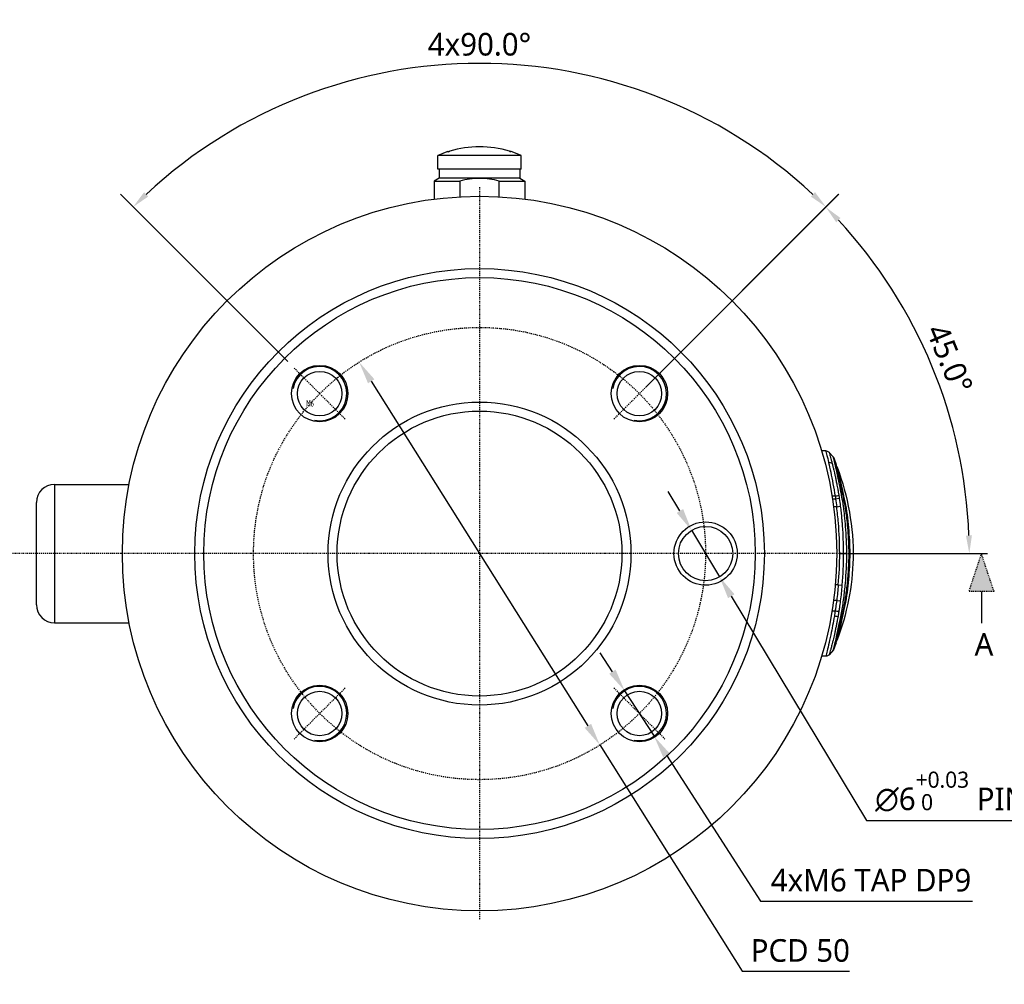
# Model space of a CAD drawing. Header units: millimetres. Extents: x 0 to 4378, y 0 to 2376.
# Tile 188 of 256: x 3464 to 3573, y 90 to 197. Entities that reach past the tile are written whole.
import ezdxf
from ezdxf.enums import TextEntityAlignment as Align

# ---------------------------------------------------------------- set-up
doc = ezdxf.new("R2010")
doc.units = ezdxf.units.MM
doc.header["$LTSCALE"] = 0.2
doc.linetypes.add('CENTER2', pattern=[1.125, 0.75, -0.125, 0.125, -0.125])
doc.linetypes.add('CENTERX2', pattern=[4, 2.5, -0.5, 0.5, -0.5])
doc.layers.add('01_Object Line', color=4, linetype='Continuous')
doc.layers.add('02_Center Line', color=1, linetype='CENTER2')
doc.layers.add('14_Mark', color=7, linetype='Continuous', true_color=0xe03c31)
doc.styles.add('Rainbow-2.5 Style', font='malgunsl.ttf')
doc.styles.get("Standard").update_dxf_attribs({"font": 'ISOCP.SHX', "bigfont": 'WHGTXT.SHX'})
doc.dimstyles.new('Rainbow-2.5 Style$2', dxfattribs={"dimtxt": 2.5, "dimasz": 2, "dimexe": 2, "dimexo": 1, "dimgap": 0.8, "dimtad": 1, "dimzin": 9, "dimdsep": 46, "dimtxsty": 'Rainbow-2.5 Style', "dimcen": 0, "dimclrd": 251, "dimclre": 251, "dimclrt": 256, "dimadec": 1, "dimazin": 0, "dimtp": 0.1, "dimtm": 0.1, "dimtfac": 0.61, "dimtmove": 0, "dimatfit": 3, "dimfxl": 1, "dimlwd": -1, "dimlwe": -1, "dimarcsym": 1})
doc.dimstyles.new('Rainbow-2.5 Style$3', dxfattribs={"dimtxt": 2.5, "dimasz": 2.5, "dimexe": 1, "dimexo": 1, "dimgap": 1, "dimtad": 1, "dimtoh": 1, "dimdsep": 46, "dimtxsty": 'Rainbow-2.5 Style', "dimcen": 0, "dimclrd": 251, "dimclre": 251, "dimclrt": 7, "dimazin": 3, "dimtp": 0.1, "dimtm": 0.1, "dimtfac": 0.71, "dimtmove": 0, "dimatfit": 3, "dimfxl": 1, "dimlwd": -1, "dimlwe": -1, "dimarcsym": 1})

# ---------------------------------------------------------------- blocks, each defined once
blk = doc.blocks.new('*D129')
at = {"color": 251, "linetype": 'ByBlock', "transparency": 16777216}
for p, q in [((3533.17, 156.26), (3554.5, 177.59)), ((3555.78, 137.88), (3570.95, 137.88))]:
    blk.add_line(p, q, dxfattribs=at)
blk.add_arc((3514.78, 137.88), 54.16, 2.1158, 42.8813, dxfattribs=at)
at = {"color": 251, "transparency": 16777216}
for points in [[(3554.23, 174.5), (3554.71, 174.96), (3553.08, 176.17)], [(3569.24, 139.88), (3568.58, 139.87), (3568.95, 137.88)]]:
    blk.add_solid(points, dxfattribs=at)
at = {"layer": 'Defpoints', "color": 0, "transparency": 16777216}
for p in [(3532.46, 155.55), (3567.1, 151.89), (3474.78, 137.88), (3554.78, 137.88), (3497.11, 120.2)]:
    blk.add_point(p, dxfattribs=at)
at = {"transparency": 16777216, "insert": (3566.76, 159.4), "char_height": 2.5, "attachment_point": 5, "rotation": 292.4985, "style": 'Rainbow-2.5 Style'}
blk.add_mtext('45.0°', dxfattribs=at)
blk = doc.blocks.new('*D130')
at = {"color": 251, "linetype": 'ByBlock', "transparency": 16777216}
for p, q in [((3529.48, 124.82), (3528.12, 126.92)), ((3530.83, 122.72), (3534.09, 117.68)), ((3535.45, 115.58), (3545.85, 99.47)), ((3545.85, 99.47), (3569.32, 99.47))]:
    blk.add_line(p, q, dxfattribs=at)
at = {"color": 251, "transparency": 16777216}
for points in [[(3529.83, 125.05), (3529.13, 124.59), (3530.83, 122.72)], [(3535.8, 115.8), (3535.1, 115.35), (3534.09, 117.68)]]:
    blk.add_solid(points, dxfattribs=at)
at = {"layer": 'Defpoints', "color": 0, "transparency": 16777216}
for p in [(3530.83, 122.72), (3534.09, 117.68)]:
    blk.add_point(p, dxfattribs=at)
at = {"color": 7, "transparency": 16777216, "insert": (3558.08, 101.76), "char_height": 2.5, "attachment_point": 5, "style": 'Rainbow-2.5 Style'}
blk.add_mtext('4xM6 TAP DP9', dxfattribs=at)
blk = doc.blocks.new('*D131')
at = {"color": 251, "linetype": 'ByBlock', "transparency": 16777216}
for p, q in [((3502.81, 156.92), (3526.76, 118.83)), ((3528.09, 116.72), (3543.83, 91.7)), ((3543.83, 91.7), (3555.69, 91.7))]:
    blk.add_line(p, q, dxfattribs=at)
at = {"color": 251, "transparency": 16777216}
for points in [[(3503.16, 157.14), (3502.45, 156.7), (3501.47, 159.04)], [(3527.12, 119.06), (3526.41, 118.61), (3528.09, 116.72)]]:
    blk.add_solid(points, dxfattribs=at)
at = {"layer": 'Defpoints', "color": 0, "transparency": 16777216}
for p in [(3501.47, 159.04), (3528.09, 116.72)]:
    blk.add_point(p, dxfattribs=at)
at = {"color": 7, "transparency": 16777216, "insert": (3550.26, 93.99), "char_height": 2.5, "attachment_point": 5, "style": 'Rainbow-2.5 Style'}
blk.add_mtext('PCD 50', dxfattribs=at)
blk = doc.blocks.new('*D132')
at = {"color": 251, "linetype": 'ByBlock', "transparency": 16777216}
for p, q in [((3536.94, 142.59), (3535.65, 144.73)), ((3538.23, 140.45), (3541.33, 135.31)), ((3542.62, 133.17), (3557.57, 108.38)), ((3557.57, 108.38), (3600.48, 108.38))]:
    blk.add_line(p, q, dxfattribs=at)
at = {"color": 251, "transparency": 16777216}
for points in [[(3537.3, 142.8), (3536.59, 142.37), (3538.23, 140.45)], [(3542.98, 133.38), (3542.27, 132.95), (3541.33, 135.31)]]:
    blk.add_solid(points, dxfattribs=at)
at = {"layer": 'Defpoints', "color": 0, "transparency": 16777216}
for p in [(3538.23, 140.45), (3541.33, 135.31)]:
    blk.add_point(p, dxfattribs=at)
at = {"color": 7, "transparency": 16777216, "insert": (3579.53, 111.56), "char_height": 2.5, "attachment_point": 5, "style": 'Rainbow-2.5 Style'}
blk.add_mtext('∅6{}{\\H0.71x;\\C3;\\S+0.03^  0;}{{}} PIN HOLE DP5.5mm', dxfattribs=at)
blk = doc.blocks.new('A$Cececa3ea')
for p, q in [((4.6, 44), (-4.6, 44)), ((-4.6, 42.5), (-4.6, 44)), ((-3.51, 44.43), (-3.51, 44.41)), ((-3.5, 44.41), (-3.5, 44.42)), ((-3.3, 44.47), (-3.3, 44.47)), ((3.3, 44.47), (3.3, 44.47)), ((3.5, 44.42), (3.5, 44.41)), ((3.51, 44.41), (3.51, 44.43)), ((4.6, 42.5), (4.6, 44)), ((4.6, 42.5), (-4.6, 42.5)), ((-4.45, 42.5), (-4.45, 41.5)), ((4.45, 42.5), (4.45, 41.5)), ((-4.45, 41.5), (-5, 41.18)), ((4.45, 41.5), (-4.45, 41.5)), ((4.45, 41.5), (5, 41.18)), ((-5, 41.18), (-2.18, 41.18)), ((-5, 41.18), (-5, 39.18)), ((-2.18, 41.18), (-2.18, 39.44)), ((2.18, 39.44), (2.18, 41.18)), ((2.18, 41.18), (5, 41.18)), ((5, 41.18), (5, 39.18)), ((38.3, 11.35), (37.83, 11.35)), ((38.67, 11.18), (39.13, 10.65)), ((-47, 7.65), (-47, -7.65)), ((-47, 7.65), (-38.75, 7.65)), ((-49, -5.65), (-49, 5.65)), ((39.33, 6.35), (38.99, 6.35)), ((39.38, 6.03), (39.04, 6.03)), ((39.79, 6.09), (39.38, 6.03)), ((39.5, 5.18), (39.16, 5.18)), ((39.5, 5.18), (39.9, 5.23)), ((39.83, 0), (40.23, 0)), ((40.23, 0), (40.63, 0)), ((40.94, 0), (40.87, 0)), ((39.68, -3.46), (39.35, -3.46)), ((39.68, -3.46), (40.08, -3.49)), ((39.5, -5.18), (39.16, -5.18)), ((39.5, -5.18), (39.9, -5.23)), ((39.32, -6.35), (38.99, -6.35)), ((-47, -7.65), (-38.75, -7.65)), ((39.13, -10.65), (38.67, -11.18)), ((38.3, -11.35), (37.83, -11.35))]:
    blk.add_line(p, q)
for centre, radius in [((0, 0), 39.5), ((0, 0), 31.5), ((0, 0), 30.5), ((-17.68, 17.68), 3.12), ((17.68, 17.68), 3.12), ((-17.68, 17.68), 2.46), ((17.68, 17.68), 2.46), ((0, 0), 16.75), ((0, 0), 15.75), ((25, 0), 3.5), ((25, 0), 3), ((-17.68, -17.68), 3.12), ((-17.68, -17.68), 2.46), ((17.68, -17.68), 3.12), ((17.68, -17.68), 2.46)]:
    blk.add_circle(centre, radius)
for centre, radius, start, end in [((0, 33.92), 11.05, 72.614, 107.386), ((0, 33.92), 11.05, 72.614, 107.386), ((0, 33.92), 11.08, 108.486, 114.5295), ((-3.51, 44.42), 0.01, 0, 108.486), ((3.51, 44.42), 0.01, 71.514, 180), ((0, 33.92), 11.08, 65.4705, 71.514), ((-47, 5.65), 2, 90, 180), ((-47, -5.65), 2, 180, 270)]:
    blk.add_arc(centre, radius, start, end)
for centre, major_axis, ratio, start_param, end_param in [((-3.51, 44.4), (0.00948, 0.00317), 0.998903, 0.833895, 1.570796), ((3.51, 44.4), (0.00915, 0.00402), 0.99907, 0.834815, 1.570796), ((38.61, 9.68), (0.485, 0.122), 0.728844, 0.471212, 1.389222), ((39.33, 6.35), (0.491, 0.092), 0.00058, 4.712202, 5.704927), ((-33.23, -30.37), (-67.92, -47.88), 0.56241, 2.699073, 2.762961), ((39.32, -6.35), (-0.492, 0.091), 0.000115, 3.720023, 4.712342), ((39.24, -6.84), (0.492, -0.091), 0.10679, 4.732159, 5.729656)]:
    blk.add_ellipse(centre, major_axis=major_axis, ratio=ratio, start_param=start_param, end_param=end_param)
for points, knots in [([(-3.3, 44.47), (-3.37, 44.45), (-3.45, 44.43), (-3.48, 44.42), (-3.5, 44.41), (-3.5, 44.41), (-3.51, 44.41), (-3.51, 44.41), (-3.51, 44.41), (-3.51, 44.41)], [0, 0, 0, 0, 0.673247, 0.673247, 0.673247, 0.882394, 0.882394, 0.882394, 1, 1, 1, 1]), ([(-3.51, 44.41), (-3.51, 44.41), (-3.51, 44.41), (-3.51, 44.41), (-3.5, 44.41), (-3.49, 44.42), (-3.49, 44.42), (-3.47, 44.42), (-3.45, 44.42), (-3.42, 44.43), (-3.4, 44.44), (-3.36, 44.45), (-3.34, 44.46), (-3.31, 44.47), (-3.31, 44.47), (-3.3, 44.47)], [0.00324294, 0.00324294, 0.00324294, 0.00324294, 0.00455618, 0.00455618, 0.00745588, 0.00745588, 0.01232488, 0.01232488, 0.01834915, 0.01834915, 0.02500498, 0.02500498, 0.03205159, 0.03205159, 0.03373973, 0.03373973, 0.03373973, 0.03373973]), ([(3.3, 44.47), (3.33, 44.46), (3.35, 44.45), (3.39, 44.44), (3.41, 44.44), (3.45, 44.43), (3.47, 44.42), (3.49, 44.42), (3.5, 44.41), (3.51, 44.41), (3.51, 44.41), (3.51, 44.41)], [0, 0, 0, 0, 0.00721459, 0.00721459, 0.01426948, 0.01426948, 0.02133666, 0.02133666, 0.02804947, 0.02804947, 0.03045735, 0.03045735, 0.03045735, 0.03045735]), ([(2.18, 41.18), (1.83, 41.27), (1.47, 41.34), (0.74, 41.44), (0.37, 41.47), (-0.37, 41.47), (-0.73, 41.44), (-1.46, 41.35), (-1.82, 41.27), (-2.18, 41.18)], [0, 0, 0, 0, 0.25, 0.25, 0.5, 0.5, 0.75, 0.75, 1, 1, 1, 1]), ([(38.3, 11.35), (38.3, 11.35), (38.3, 11.33), (38.31, 11.29), (38.35, 11.13), (38.47, 10.69), (38.61, 10.05)], [36.793294, 36.793294, 36.793294, 36.793294, 37.588325, 37.588325, 37.588325, 40.54746, 40.54746, 40.54746, 40.54746]), ([(38.3, 11.35), (38.32, 11.35), (38.34, 11.35), (38.42, 11.34), (38.48, 11.32), (38.57, 11.27), (38.61, 11.24), (38.66, 11.19), (38.67, 11.19), (38.67, 11.18)], [0, 0, 0, 0, 0.00734232, 0.00734232, 0.02355123, 0.02355123, 0.03951141, 0.03951141, 0.0424253, 0.0424253, 0.0424253, 0.0424253]), ([(38.67, 11.18), (38.67, 11.18), (38.68, 11.17), (38.68, 11.14), (38.69, 11.13), (38.69, 11.13), (38.69, 11.12), (38.7, 11.09), (38.71, 11.04), (38.73, 10.98), (38.75, 10.92), (38.77, 10.85), (38.79, 10.76), (38.81, 10.68), (38.84, 10.59), (38.87, 10.48), (38.89, 10.38), (38.92, 10.27), (38.95, 10.15), (38.97, 10.08), (38.99, 10.02), (39.01, 9.95)], [-7.607739, -7.607739, -7.607739, -7.607739, -6.992464, -6.992464, -6.992464, -6.851735, -6.851735, -6.851735, -6.210391, -6.210391, -6.210391, -5.581077, -5.581077, -5.581077, -4.963736, -4.963736, -4.963736, -4.369309, -4.369309, -4.369309, -4.047932, -4.047932, -4.047932, -4.047932]), ([(38.61, 10.05), (38.68, 9.73), (38.76, 9.37), (38.84, 8.98), (38.93, 8.58), (39.01, 8.15), (39.09, 7.7), (39.17, 7.26), (39.25, 6.81), (39.33, 6.35)], [40.547469, 40.547469, 40.547469, 40.547469, 41.961481, 41.961481, 41.961481, 43.39093, 43.39093, 43.39093, 44.781017, 44.781017, 44.781017, 44.781017]), ([(39.01, 9.95), (39.03, 9.83), (39.06, 9.72), (39.12, 9.47), (39.15, 9.35), (39.2, 9.13), (39.22, 9.03), (39.27, 8.82), (39.3, 8.7), (39.36, 8.44), (39.39, 8.29), (39.45, 8), (39.47, 7.86), (39.52, 7.62), (39.54, 7.52), (39.58, 7.32), (39.6, 7.22), (39.63, 7.06), (39.64, 7), (39.67, 6.83), (39.69, 6.72), (39.72, 6.55), (39.73, 6.49), (39.74, 6.43)], [-4.047849, -4.047849, -4.047849, -4.047849, -3.541781, -3.541781, -3.049341, -3.049341, -2.700097, -2.700097, -2.283262, -2.283262, -1.782898, -1.782898, -1.331638, -1.331638, -1.020267, -1.020267, -0.705658, -0.705658, -0.532051, -0.532051, -0.183081, -0.183081, 0, 0, 0, 0]), ([(40.63, 0), (40.63, 0.12), (40.63, 0.24), (40.62, 0.82), (40.59, 1.36), (40.54, 2.36), (40.5, 2.85), (40.44, 3.56), (40.42, 3.76), (40.37, 4.27), (40.33, 4.59), (40.29, 4.94), (40.28, 4.98), (40.25, 5.19), (40.23, 5.35), (40.15, 5.88), (40.09, 6.2), (40.03, 6.53), (40.01, 6.63), (39.98, 6.79), (39.97, 6.84), (39.93, 7.05), (39.91, 7.19), (39.8, 7.71), (39.74, 8), (39.66, 8.41), (39.61, 8.66), (39.5, 9.15), (39.45, 9.34), (39.33, 9.86), (39.26, 10.16), (39.16, 10.55), (39.13, 10.65), (39.13, 10.65), (39.13, 10.65), (39.13, 10.65)], [-2.6883516, -2.6883516, -2.6883516, -2.6883516, -2.6790833, -2.6790833, -2.6441725, -2.6441725, -2.6116906, -2.6116906, -2.5991743, -2.5991743, -2.5794371, -2.5794371, -2.576718, -2.576718, -2.5660526, -2.5660526, -2.54293, -2.54293, -2.5345122, -2.5345122, -2.5293302, -2.5293302, -2.5169457, -2.5169457, -2.4830034, -2.4830034, -2.4275681, -2.4275681, -2.3652673, -2.3652673, -2.1925365, -2.1925365, -2.035788, -2.035788, -2.0319946, -2.0319946, -2.0319946, -2.0319946]), ([(40.87, 0), (40.87, 0.43), (40.85, 0.87), (40.81, 1.73), (40.79, 2.16), (40.72, 2.93), (40.69, 3.3), (40.62, 3.94), (40.59, 4.2), (40.5, 4.84), (40.44, 5.23), (40.34, 5.77), (40.32, 5.88), (40.24, 6.27), (40.18, 6.55), (40.06, 7.14), (40.01, 7.33), (39.93, 7.72), (39.89, 7.91), (39.81, 8.29), (39.77, 8.48), (39.71, 8.74), (39.69, 8.82), (39.6, 9.22), (39.54, 9.45), (39.49, 9.68), (39.47, 9.75), (39.45, 9.83), (39.45, 9.85), (39.45, 9.85)], [0.000001, 0.000001, 0.000001, 0.000001, 0.130424, 0.130424, 0.25906, 0.25906, 0.367486, 0.367486, 0.443838, 0.443838, 0.557859, 0.557859, 0.602084, 0.602084, 0.805992, 0.805992, 0.904692, 0.904692, 1.009498, 1.009498, 1.123831, 1.123831, 1.182474, 1.182474, 1.432066, 1.432066, 1.570103, 1.570103, 1.705762, 1.705762, 1.705762, 1.705762]), ([(39.56, 9.55), (39.56, 9.55), (39.56, 9.55), (39.56, 9.55), (39.56, 9.54), (39.59, 9.43), (39.63, 9.23), (39.68, 9.03), (39.75, 8.73), (39.83, 8.36), (39.92, 7.99), (40.01, 7.56), (40.11, 7.11), (40.16, 6.88), (40.21, 6.65), (40.26, 6.41), (40.26, 6.39), (40.27, 6.37), (40.27, 6.35), (40.32, 6.14), (40.36, 5.92), (40.4, 5.71), (40.59, 4.77), (40.72, 3.82), (40.8, 2.87), (40.89, 1.91), (40.94, 0.96), (40.94, 0)], [-11.523954, -11.523954, -11.523954, -11.523954, -11.433119, -11.433119, -11.433119, -10.078531, -10.078531, -10.078531, -8.632583, -8.632583, -8.632583, -7.186366, -7.186366, -7.186366, -6.463139, -6.463139, -6.463139, -6.399081, -6.399081, -6.399081, -5.744553, -5.744553, -5.744553, -2.872165, -2.872165, -2.872165, 0, 0, 0, 0]), ([(39.56, 9.55), (40.74, 6.35), (41.38, 2.88), (41.25, -3.6), (40.62, -6.68), (39.56, -9.55)], [0, 0, 0, 0, 1.023566, 1.023566, 1.941927, 1.941927, 1.941927, 1.941927]), ([(39.83, 0), (39.83, 1.13), (39.78, 2.26), (39.69, 3.39), (39.64, 3.98), (39.57, 4.58), (39.5, 5.18)], [-51.159763, -51.159763, -51.159763, -51.159763, -47.767981, -47.767981, -47.767981, -45.967396, -45.967396, -45.967396, -45.967396]), ([(39.9, 5.23), (39.93, 5), (39.96, 4.78), (39.98, 4.55), (40.01, 4.33), (40.03, 4.1), (40.05, 3.88), (40.06, 3.75), (40.07, 3.62), (40.08, 3.49), (40.08, 3.47), (40.09, 3.44), (40.09, 3.42), (40.11, 3.14), (40.13, 2.85), (40.15, 2.57), (40.17, 2.29), (40.18, 2.01), (40.19, 1.73), (40.2, 1.44), (40.21, 1.16), (40.22, 0.87), (40.22, 0.58), (40.23, 0.29), (40.23, 0)], [-5.189419, -5.189419, -5.189419, -5.189419, -4.516372, -4.516372, -4.516372, -3.843922, -3.843922, -3.843922, -3.462175, -3.462175, -3.462175, -3.38996, -3.38996, -3.38996, -2.542311, -2.542311, -2.542311, -1.71444, -1.71444, -1.71444, -0.856903, -0.856903, -0.856903, 0.000634, 0.000634, 0.000634, 0.000634]), ([(39.13, -10.65), (39.13, -10.65), (39.25, -10.21), (39.6, -8.7), (39.82, -7.65), (40.13, -6.03), (40.22, -5.49), (40.36, -4.39), (40.41, -3.85), (40.56, -2.2), (40.62, -1.1), (40.63, 0)], [13.346625, 13.346625, 13.346625, 13.346625, 16.682026, 16.682026, 20.018432, 20.018432, 21.686634, 21.686634, 23.354837, 23.354837, 26.691242, 26.691242, 26.691242, 26.691242]), ([(39.45, -9.85), (39.45, -9.85), (39.45, -9.83), (39.47, -9.75), (39.49, -9.68), (39.54, -9.45), (39.6, -9.21), (39.75, -8.57), (39.83, -8.18), (39.94, -7.7), (39.95, -7.62), (40.02, -7.3), (40.09, -6.96), (40.21, -6.4), (40.24, -6.27), (40.29, -6.03), (40.31, -5.91), (40.41, -5.37), (40.48, -4.97), (40.61, -4.05), (40.67, -3.54), (40.72, -2.99), (40.72, -2.95), (40.75, -2.64), (40.77, -2.36), (40.84, -1.39), (40.87, -0.7), (40.87, 0)], [1.709364, 1.709364, 1.709364, 1.709364, 1.845767, 1.845767, 1.984666, 1.984666, 2.241127, 2.241127, 2.498991, 2.498991, 2.55303, 2.55303, 2.698931, 2.698931, 2.743668, 2.743668, 2.782233, 2.782233, 2.899947, 2.899947, 3.046498, 3.046498, 3.057526, 3.057526, 3.136728, 3.136728, 3.332875, 3.332875, 3.332875, 3.332875]), ([(40.94, 0), (40.94, -0.96), (40.89, -1.91), (40.8, -2.87), (40.72, -3.82), (40.59, -4.77), (40.4, -5.71), (40.36, -5.92), (40.32, -6.14), (40.27, -6.35), (40.27, -6.37), (40.26, -6.39), (40.26, -6.41), (40.21, -6.65), (40.16, -6.88), (40.11, -7.11), (40.03, -7.48), (39.95, -7.84), (39.88, -8.16), (39.86, -8.23), (39.85, -8.29), (39.83, -8.36), (39.78, -8.62), (39.72, -8.85), (39.68, -9.04), (39.66, -9.11), (39.65, -9.18), (39.63, -9.23), (39.6, -9.37), (39.58, -9.47), (39.57, -9.51), (39.56, -9.54), (39.56, -9.55), (39.56, -9.55)], [-23.048694, -23.048694, -23.048694, -23.048694, -20.176516, -20.176516, -20.176516, -17.304017, -17.304017, -17.304017, -16.649614, -16.649614, -16.649614, -16.586638, -16.586638, -16.586638, -15.867383, -15.867383, -15.867383, -14.678556, -14.678556, -14.678556, -14.419512, -14.419512, -14.419512, -13.38371, -13.38371, -13.38371, -12.972184, -12.972184, -12.972184, -12.002899, -12.002899, -12.002899, -11.524718, -11.524718, -11.524718, -11.524718]), ([(39.5, -5.18), (39.46, -5.43), (39.43, -5.69), (39.37, -6.08), (39.35, -6.22), (39.32, -6.35)], [56.350223, 56.350223, 56.350223, 56.350223, 57.130906, 57.130906, 57.537432, 57.537432, 57.537432, 57.537432]), ([(39.9, -5.23), (39.86, -5.48), (39.84, -5.74), (39.8, -6.01), (39.78, -6.15), (39.76, -6.29), (39.74, -6.43)], [-1.151171, -1.151171, -1.151171, -1.151171, -0.373148, -0.373148, -0.373148, 0.043318, 0.043318, 0.043318, 0.043318]), ([(39.24, -6.89), (39.18, -7.26), (39.11, -7.62), (39.04, -7.97), (38.98, -8.32), (38.91, -8.65), (38.85, -8.97), (38.68, -9.81), (38.51, -10.5), (38.41, -10.91), (38.34, -11.2), (38.3, -11.35), (38.3, -11.35)], [58.088952, 58.088952, 58.088952, 58.088952, 59.21461, 59.21461, 59.21461, 60.338677, 60.338677, 60.338677, 63.39477, 63.39477, 63.39477, 65.562002, 65.562002, 65.562002, 65.562002]), ([(39.65, -6.94), (39.64, -7), (39.63, -7.02), (39.63, -7.07), (39.61, -7.17), (39.59, -7.26), (39.57, -7.36), (39.55, -7.5), (39.52, -7.64), (39.49, -7.78), (39.48, -7.85), (39.46, -7.91), (39.45, -7.98), (39.42, -8.12), (39.39, -8.26), (39.36, -8.39), (39.34, -8.53), (39.31, -8.66), (39.28, -8.79), (39.27, -8.84), (39.26, -8.88), (39.25, -8.92), (39.2, -9.15), (39.15, -9.37), (39.1, -9.58), (39.06, -9.71), (39.03, -9.83), (39, -9.95), (38.96, -10.12), (38.92, -10.28), (38.88, -10.42), (38.85, -10.55), (38.82, -10.67), (38.79, -10.76), (38.76, -10.85), (38.74, -10.93), (38.73, -10.99), (38.71, -11.05), (38.69, -11.1), (38.69, -11.13), (38.68, -11.16), (38.67, -11.18), (38.67, -11.18), (38.67, -11.18), (38.67, -11.18), (38.67, -11.18)], [-14.713822, -14.713822, -14.713822, -14.713822, -14.58937, -14.58937, -14.58937, -14.281886, -14.281886, -14.281886, -13.840052, -13.840052, -13.840052, -13.632187, -13.632187, -13.632187, -13.17219, -13.17219, -13.17219, -12.712536, -12.712536, -12.712536, -12.556896, -12.556896, -12.556896, -11.717767, -11.717767, -11.717767, -11.182004, -11.182004, -11.182004, -10.377784, -10.377784, -10.377784, -9.65029, -9.65029, -9.65029, -8.978879, -8.978879, -8.978879, -8.296135, -8.296135, -8.296135, -7.660151, -7.660151, -7.660151, -7.614438, -7.614438, -7.614438, -7.614438]), ([(38.67, -11.18), (38.64, -11.22), (38.59, -11.25), (38.5, -11.31), (38.45, -11.33), (38.37, -11.35), (38.33, -11.35), (38.3, -11.35)], [0, 0, 0, 0, 0.01603141, 0.01603141, 0.03190239, 0.03190239, 0.04241616, 0.04241616, 0.04241616, 0.04241616])]:
    blk.add_open_spline(points, degree=3, knots=knots)
for points in [[(3.51, 44.41), (3.51, 44.41), (3.41, 44.44), (3.3, 44.47)], [(38.3, 11.35), (38.3, 11.35), (38.3, 11.35), (38.3, 11.35)], [(39.13, 10.65), (39.24, 10.39), (39.34, 10.12), (39.45, 9.85)], [(39.5, 9.61), (39.52, 9.59), (39.54, 9.57), (39.56, 9.55)], [(39.33, 6.35), (39.34, 6.24), (39.36, 6.13), (39.38, 6.03)], [(39.38, 6.03), (39.42, 5.74), (39.46, 5.46), (39.5, 5.18)], [(39.74, 6.43), (39.76, 6.31), (39.77, 6.2), (39.79, 6.09)], [(39.79, 6.09), (39.83, 5.8), (39.87, 5.52), (39.9, 5.23)], [(40.23, 0), (40.23, -1.17), (40.18, -2.33), (40.08, -3.49)], [(39.68, -3.46), (39.63, -4.03), (39.57, -4.6), (39.5, -5.18)], [(40.08, -3.49), (40.03, -4.07), (39.98, -4.65), (39.9, -5.23)], [(39.32, -6.35), (39.29, -6.53), (39.27, -6.71), (39.24, -6.89)], [(39.74, -6.43), (39.71, -6.6), (39.68, -6.77), (39.65, -6.94)], [(39.56, -9.55), (39.54, -9.57), (39.52, -9.59), (39.5, -9.61)], [(39.45, -9.85), (39.35, -10.12), (39.24, -10.38), (39.13, -10.65)], [(38.3, -11.35), (38.3, -11.35), (38.3, -11.35), (38.3, -11.35)]]:
    blk.add_open_spline(points, degree=3)
at = {"layer": '01_Object Line'}
for centre in [(-17.68, 17.68), (17.68, 17.68), (-17.68, -17.68), (17.68, -17.68)]:
    blk.add_arc(centre, 3, 259.2, 169.2, dxfattribs=at)
at = {"layer": '02_Center Line'}
for p, q in [((0, 40.5), (0, -40.5)), ((-14.85, 14.85), (-20.51, 20.51)), ((14.85, 14.85), (20.51, 20.51)), ((40.5, 0), (-40.5, 0)), ((-14.85, -14.85), (-20.51, -20.51)), ((14.85, -14.85), (20.51, -20.51))]:
    blk.add_line(p, q, dxfattribs=at)
blk.add_circle((0, 0), 25, dxfattribs=at)
at = {"color": 8, "width": 0.6}
blk.add_text('M6', height=0.75, dxfattribs=at).set_placement((-18.74, 16.62), align=Align.MIDDLE_CENTER)
blk = doc.blocks.new('*D151')
at = {"color": 251, "linetype": 'ByBlock', "transparency": 16777216}
for p, q in [((3493.57, 159.09), (3475.06, 177.61)), ((3536, 159.09), (3554.51, 177.61))]:
    blk.add_line(p, q, dxfattribs=at)
blk.add_arc((3514.78, 137.88), 54.18, 47.115, 132.885, dxfattribs=at)
at = {"color": 251, "transparency": 16777216}
for points in [[(3478.14, 177.34), (3477.68, 177.82), (3476.47, 176.19)], [(3551.89, 177.82), (3551.43, 177.34), (3553.1, 176.19)]]:
    blk.add_solid(points, dxfattribs=at)
at = {"layer": 'Defpoints', "color": 0, "transparency": 16777216}
for p in [(3528.81, 190.21), (3494.28, 158.38), (3535.29, 158.38), (3499.94, 152.73), (3529.63, 152.73)]:
    blk.add_point(p, dxfattribs=at)
at = {"transparency": 16777216, "insert": (3514.78, 194.15), "char_height": 2.5, "attachment_point": 5, "style": 'Rainbow-2.5 Style'}
blk.add_mtext('4x90.0°', dxfattribs=at)
blk = doc.blocks.new('A$Cdb6af115')
at = {"layer": '14_Mark', "linetype": 'CENTERX2'}
blk.add_hatch(color=256, dxfattribs=at).paths.add_polyline_path([(0, 0), (6, -2), (6, 2)])
for p, q in [((6, 2), (0, 0)), ((6, 2), (6, -2)), ((0, 0), (6, -2))]:
    blk.add_line(p, q)
at = {"layer": '14_Mark'}
blk.add_line((6, 0), (11, 0), dxfattribs=at)

msp = doc.modelspace()

# ---------------------------------------------------------------- linework, layer by layer
at = {"layer": '02_Center Line'}
for p, q in [((3474.284, 137.878), (3459.284, 137.878)), ((3555.284, 137.878), (3570.284, 137.878))]:
    msp.add_line(p, q, dxfattribs=at)

# ---------------------------------------------------------------- block references
msp.add_blockref('A$Cececa3ea', (3514.784, 137.878))
at = {"layer": '02_Center Line', "linetype": 'CENTERX2', "xscale": 0.7, "yscale": 0.7, "zscale": 0.7, "rotation": 270}
msp.add_blockref('A$Cdb6af115', (3570.284, 137.878), dxfattribs=at)

# ---------------------------------------------------------------- texts
at = {"layer": '02_Center Line', "linetype": 'CENTERX2', "insert": (3569.532, 126.595), "char_height": 2.5, "attachment_point": 7, "style": 'Rainbow-2.5 Style'}
msp.add_mtext('A', dxfattribs=at)

# ---------------------------------------------------------------- dimensions: what is measured, and where the dimension line sits
dim = msp.add_angular_dim_2l(base=(3528.808, 190.215), line1=((3499.935, 152.728), (3494.278, 158.384)), line2=((3529.634, 152.728), (3535.291, 158.384)), text='4x<>', dimstyle='Rainbow-2.5 Style$2')
dim.commit()
dim.dimension.update_dxf_attribs({"geometry": '*D151', "text_midpoint": (3514.784, 194.154)})
dim = msp.add_angular_dim_2l(base=(3567.1, 151.894), line1=((3474.784, 137.877), (3554.784, 137.877)), line2=((3532.462, 155.554), (3497.107, 120.202)), dimstyle='Rainbow-2.5 Style$2')
dim.commit()
dim.dimension.update_dxf_attribs({"geometry": '*D129', "text_midpoint": (3566.757, 159.404)})
dim = msp.add_diameter_dim_2p(p1=(3501.474, 159.039), p2=(3528.095, 116.718), dimstyle='Rainbow-2.5 Style$3', override={"dimpost": 'PCD <>', "dimatfit": 2})
dim.commit()
dim.dimension.update_dxf_attribs({"geometry": '*D131', "text_midpoint": (3550.262, 91.701), "dimtype": 163})
for p1, p2, text, override, picture, middle in [((3538.234, 140.446), (3541.332, 135.307), '<>{}{\\H0.71x;\\C3;\\S+0.03^  0;}{{}} PIN HOLE DP5.5mm', {"dimtp": 0.03, "dimtm": 0, "dimatfit": 2}, '*D132', (3579.526, 108.379)), ((3530.835, 122.719), (3534.09, 117.679), '4xM<> TAP DP9', {"dimpost": '<>', "dimatfit": 2}, '*D130', (3558.084, 99.47))]:
    dim = msp.add_diameter_dim_2p(p1=p1, p2=p2, text=text, dimstyle='Rainbow-2.5 Style$3', override=override)
    dim.commit()
    dim.dimension.update_dxf_attribs({"geometry": picture, "text_midpoint": middle, "dimtype": 163})

doc.saveas('drawing.dxf')
